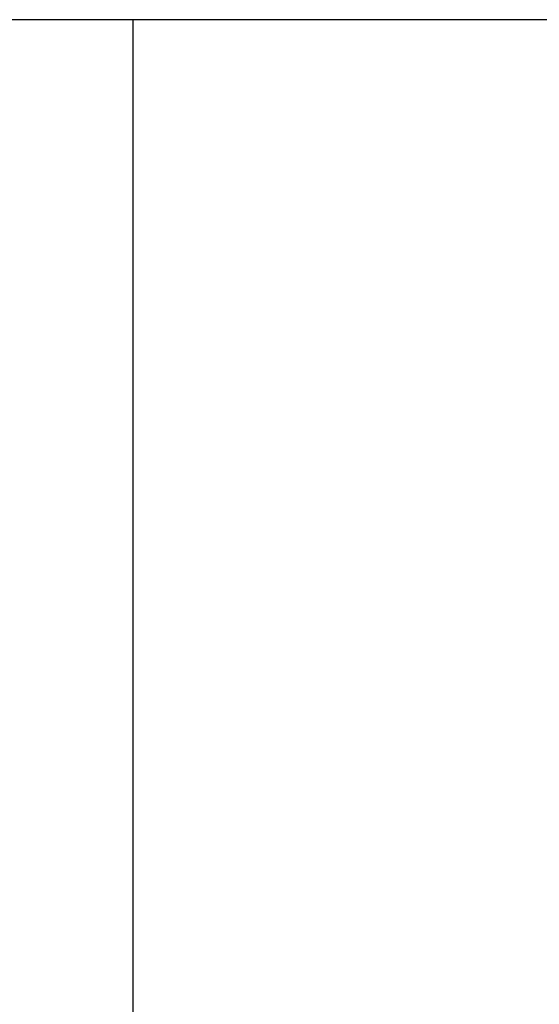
# Model space of a CAD drawing. Extents: x 0 to 210, y 0 to 297.
# Tile 18 of 68: x 135.404 to 136.194, y 188.997 to 190.495. Entities that reach past the tile are written whole.
import ezdxf

# ---------------------------------------------------------------- set-up
doc = ezdxf.new("R2010")
doc.units = 0
doc.layers.get('0').update_dxf_attribs({"linetype": 'CONTINUOUS'})
doc.layers.add('ET$1A---_TEKST', color=7, linetype='CONTINUOUS')

msp = doc.modelspace()

# ---------------------------------------------------------------- linework, layer by layer
for p, q in [((135.5759, 190.4949), (131.6217, 190.4949)), ((139.5302, 190.4949), (135.5759, 190.4949))]:
    msp.add_line(p, q)
at = {"layer": 'ET$1A---_TEKST'}
msp.add_line((135.5759, 190.4949), (135.5759, 185.8149), dxfattribs=at)
msp.add_line((135.5759, 190.4949), (135.5759, 185.8149), dxfattribs=at)
msp.add_line((135.5759, 190.4949), (135.5759, 185.8149), dxfattribs=at)

doc.saveas('drawing.dxf')
